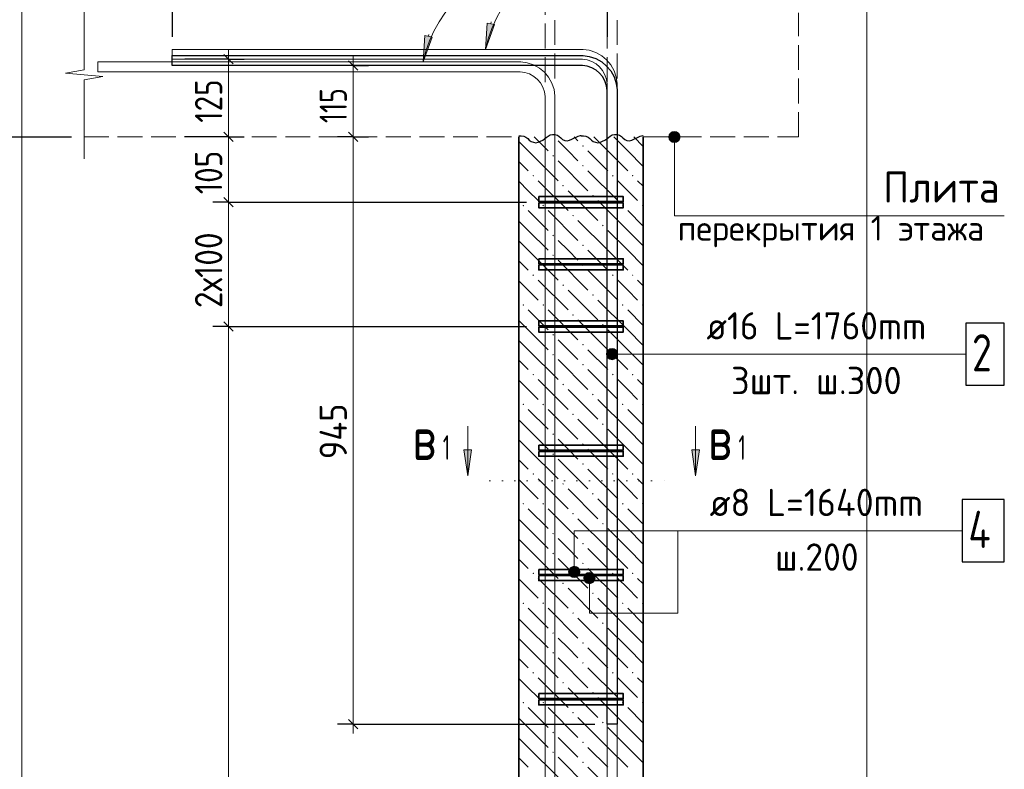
# Model space of a CAD drawing. Header units: millimetres. Extents: x 0 to 42000, y 0 to 29700.
# Tile 8 of 18: x 4717 to 12640, y 18862 to 24895. Entities that reach past the tile are written whole.
import ezdxf

# ---------------------------------------------------------------- set-up
doc = ezdxf.new("R2010")
doc.units = ezdxf.units.MM
doc.linetypes.add('______2', pattern=[270, 200, -70])
doc.linetypes.add('______9', pattern=[100, 0, -100])
for name, color, linetype, lineweight in [('S1 ДОП Продольная арматура', 52, 'Continuous', 25), ('S1 Продольная арматура', 52, 'Continuous', 25), ('Standard', 7, 'Continuous', 25), ('ЖБ Перекрытие верхний уровень', 7, 'Continuous', 18), ('Позиционная метка диаметр_ шаг', 7, 'Continuous', 13), ('Позиционная метка линия выноска', 7, 'Continuous', 13), ('Примечания', 7, 'Continuous', 13), ('Размерная линия_ общее', 7, 'Continuous', 13), ('Узлы символ', 7, 'Continuous', 25), ('Хомут', 52, 'Continuous', 25)]:
    doc.layers.add(name, color=color, linetype=linetype, lineweight=lineweight)
doc.layers.add('ЖБ Пилон', color=7, linetype='______2', lineweight=13, true_color=0xa0a0a0)
doc.styles.add('ISOCPEUR', font='txt')

msp = doc.modelspace()

# ---------------------------------------------------------------- hatches: boundary and pattern name
at = {"layer": 'ЖБ Пилон', "linetype": 'Continuous', "lineweight": 18, "transparency": 33554687}
for points in [[(9243.2, 23879.2), (9249.7, 23885.7), (9256.2, 23879.2), (9249.7, 23872.7)], [(9003.2, 23799.2), (9009.7, 23805.7), (9016.2, 23799.2), (9009.7, 23792.7)], [(9243.2, 23719.2), (9249.7, 23725.7), (9256.2, 23719.2), (9249.7, 23712.8)], [(8843.2, 23639.2), (8849.7, 23645.7), (8856.2, 23639.2), (8849.7, 23632.7)], [(9483.2, 23639.2), (9489.7, 23645.7), (9496.2, 23639.2), (9489.7, 23632.7)], [(9643.2, 23639.2), (9649.7, 23645.7), (9656.2, 23639.2), (9649.7, 23632.7)], [(9083.2, 23559.2), (9089.7, 23565.7), (9096.2, 23559.2), (9089.7, 23552.7)], [(9323.2, 23479.2), (9329.7, 23485.7), (9336.2, 23479.2), (9329.7, 23472.7)], [(8763.2, 23399.2), (8769.7, 23405.7), (8776.2, 23399.2), (8769.7, 23392.7)], [(8923.2, 23399.2), (8929.7, 23405.7), (8936.2, 23399.2), (8929.7, 23392.7)], [(9563.2, 23399.2), (9569.7, 23405.7), (9576.2, 23399.2), (9569.7, 23392.7)], [(9723.2, 23399.2), (9729.7, 23405.7), (9734.5, 23400.9), (9734.5, 23397.6), (9729.7, 23392.7)], [(9163.2, 23319.2), (9169.7, 23325.7), (9176.2, 23319.2), (9169.7, 23312.8)], [(9403.2, 23239.2), (9409.7, 23245.7), (9416.2, 23239.2), (9409.7, 23232.7)], [(9003.2, 23159.2), (9009.7, 23165.7), (9016.2, 23159.2), (9009.7, 23152.7)], [(9243.2, 23079.2), (9249.7, 23085.7), (9256.2, 23079.2), (9249.7, 23072.7)], [(9003.2, 22999.2), (9009.7, 23005.7), (9016.2, 22999.2), (9009.7, 22992.7)], [(9243.2, 22919.2), (9249.7, 22925.7), (9256.2, 22919.2), (9249.7, 22912.8)], [(8843.2, 22839.2), (8849.7, 22845.7), (8856.2, 22839.2), (8849.7, 22832.7)], [(9483.2, 22839.2), (9489.7, 22845.7), (9496.2, 22839.2), (9489.7, 22832.7)], [(9643.2, 22839.2), (9649.7, 22845.7), (9656.2, 22839.2), (9649.7, 22832.7)], [(9083.2, 22759.2), (9089.7, 22765.7), (9096.2, 22759.2), (9089.7, 22752.7)], [(9323.2, 22679.2), (9329.7, 22685.7), (9336.2, 22679.2), (9329.7, 22672.7)], [(8763.2, 22599.2), (8769.7, 22605.7), (8776.2, 22599.2), (8769.7, 22592.7)], [(8923.2, 22599.2), (8929.7, 22605.7), (8936.2, 22599.2), (8929.7, 22592.7)], [(9563.2, 22599.2), (9569.7, 22605.7), (9576.2, 22599.2), (9569.7, 22592.7)], [(9723.2, 22599.2), (9729.7, 22605.7), (9734.5, 22600.9), (9734.5, 22597.6), (9729.7, 22592.7)], [(9163.2, 22519.2), (9169.7, 22525.7), (9176.2, 22519.2), (9169.7, 22512.8)], [(9403.2, 22439.2), (9409.7, 22445.7), (9416.2, 22439.2), (9409.7, 22432.7)], [(9003.2, 22359.2), (9009.7, 22365.7), (9016.2, 22359.2), (9009.7, 22352.7)], [(9243.2, 22279.2), (9249.7, 22285.7), (9256.2, 22279.2), (9249.7, 22272.7)], [(9003.2, 22199.2), (9009.7, 22205.7), (9016.2, 22199.2), (9009.7, 22192.7)], [(9243.2, 22119.2), (9249.7, 22125.7), (9256.2, 22119.2), (9249.7, 22112.7)], [(8843.2, 22039.2), (8849.7, 22045.7), (8856.2, 22039.2), (8849.7, 22032.7)], [(9483.2, 22039.2), (9489.7, 22045.7), (9496.2, 22039.2), (9489.7, 22032.7)], [(9643.2, 22039.2), (9649.7, 22045.7), (9656.2, 22039.2), (9649.7, 22032.7)], [(9083.2, 21959.2), (9089.7, 21965.7), (9096.2, 21959.2), (9089.7, 21952.7)], [(9323.2, 21879.2), (9329.7, 21885.7), (9336.2, 21879.2), (9329.7, 21872.7)], [(8763.2, 21799.2), (8769.7, 21805.7), (8776.2, 21799.2), (8769.7, 21792.7)], [(8923.2, 21799.2), (8929.7, 21805.7), (8936.2, 21799.2), (8929.7, 21792.7)], [(9563.2, 21799.2), (9569.7, 21805.7), (9576.2, 21799.2), (9569.7, 21792.7)], [(9723.2, 21799.2), (9729.7, 21805.7), (9734.5, 21800.9), (9734.5, 21797.6), (9729.7, 21792.7)], [(9163.2, 21719.2), (9169.7, 21725.7), (9176.2, 21719.2), (9169.7, 21712.7)], [(9403.2, 21639.2), (9409.7, 21645.7), (9416.2, 21639.2), (9409.7, 21632.7)], [(9003.2, 21559.2), (9009.7, 21565.7), (9016.2, 21559.2), (9009.7, 21552.7)], [(9243.2, 21479.2), (9249.7, 21485.7), (9256.2, 21479.2), (9249.7, 21472.7)], [(9003.2, 21399.2), (9009.7, 21405.7), (9016.2, 21399.2), (9009.7, 21392.7)], [(9243.2, 21319.2), (9249.7, 21325.7), (9256.2, 21319.2), (9249.7, 21312.7)], [(8843.2, 21239.2), (8849.7, 21245.7), (8856.2, 21239.2), (8849.7, 21232.7)], [(9483.2, 21239.2), (9489.7, 21245.7), (9496.2, 21239.2), (9489.7, 21232.7)], [(9643.2, 21239.2), (9649.7, 21245.7), (9656.2, 21239.2), (9649.7, 21232.7)], [(9083.2, 21159.2), (9089.7, 21165.7), (9096.2, 21159.2), (9089.7, 21152.7)], [(9323.2, 21079.2), (9329.7, 21085.7), (9336.2, 21079.2), (9329.7, 21072.7)], [(8763.2, 20999.2), (8769.7, 21005.7), (8776.2, 20999.2), (8769.7, 20992.7)], [(8923.2, 20999.2), (8929.7, 21005.7), (8936.2, 20999.2), (8929.7, 20992.7)], [(9563.2, 20999.2), (9569.7, 21005.7), (9576.2, 20999.2), (9569.7, 20992.7)], [(9723.2, 20999.2), (9729.7, 21005.7), (9734.5, 21000.9), (9734.5, 20997.6), (9729.7, 20992.7)], [(9163.2, 20919.2), (9169.7, 20925.7), (9176.2, 20919.2), (9169.7, 20912.7)], [(9403.2, 20839.2), (9409.7, 20845.7), (9416.2, 20839.2), (9409.7, 20832.7)], [(9003.2, 20759.2), (9009.7, 20765.7), (9016.2, 20759.2), (9009.7, 20752.7)], [(9243.2, 20679.2), (9249.7, 20685.7), (9256.2, 20679.2), (9249.7, 20672.7)], [(9003.2, 20599.2), (9009.7, 20605.7), (9016.2, 20599.2), (9009.7, 20592.7)], [(9243.2, 20519.2), (9249.7, 20525.7), (9256.2, 20519.2), (9249.7, 20512.7)], [(8843.2, 20439.2), (8849.7, 20445.7), (8856.2, 20439.2), (8849.7, 20432.7)], [(9483.2, 20439.2), (9489.7, 20445.7), (9496.2, 20439.2), (9489.7, 20432.7)], [(9643.2, 20439.2), (9649.7, 20445.7), (9656.2, 20439.2), (9649.7, 20432.7)], [(9083.2, 20359.2), (9089.7, 20365.7), (9096.2, 20359.2), (9089.7, 20352.7)], [(9323.2, 20279.2), (9329.7, 20285.7), (9336.2, 20279.2), (9329.7, 20272.7)], [(8763.2, 20199.2), (8769.7, 20205.7), (8776.2, 20199.2), (8769.7, 20192.7)], [(8923.2, 20199.2), (8929.7, 20205.7), (8936.2, 20199.2), (8929.7, 20192.7)], [(9563.2, 20199.2), (9569.7, 20205.7), (9576.2, 20199.2), (9569.7, 20192.7)], [(9723.2, 20199.2), (9729.7, 20205.7), (9734.5, 20200.9), (9734.5, 20197.6), (9729.7, 20192.7)], [(9163.2, 20119.2), (9169.7, 20125.7), (9176.2, 20119.2), (9169.7, 20112.7)], [(9403.2, 20039.2), (9409.7, 20045.7), (9416.2, 20039.2), (9409.7, 20032.7)], [(9003.2, 19959.2), (9009.7, 19965.7), (9016.2, 19959.2), (9009.7, 19952.7)], [(9243.2, 19879.2), (9249.7, 19885.7), (9256.2, 19879.2), (9249.7, 19872.7)], [(9003.2, 19799.2), (9009.7, 19805.7), (9016.2, 19799.2), (9009.7, 19792.7)], [(9243.2, 19719.2), (9249.7, 19725.7), (9256.2, 19719.2), (9249.7, 19712.7)], [(8843.2, 19639.2), (8849.7, 19645.7), (8856.2, 19639.2), (8849.7, 19632.7)], [(9483.2, 19639.2), (9489.7, 19645.7), (9496.2, 19639.2), (9489.7, 19632.7)], [(9643.2, 19639.2), (9649.7, 19645.7), (9656.2, 19639.2), (9649.7, 19632.7)], [(9083.2, 19559.2), (9089.7, 19565.7), (9096.2, 19559.2), (9089.7, 19552.7)], [(9323.2, 19479.2), (9329.7, 19485.7), (9336.2, 19479.2), (9329.7, 19472.7)], [(8763.2, 19399.2), (8769.7, 19405.7), (8776.2, 19399.2), (8769.7, 19392.7)], [(8923.2, 19399.2), (8929.7, 19405.7), (8936.2, 19399.2), (8929.7, 19392.7)], [(9563.2, 19399.2), (9569.7, 19405.7), (9576.2, 19399.2), (9569.7, 19392.7)], [(9723.2, 19399.2), (9729.7, 19405.7), (9734.5, 19400.9), (9734.5, 19397.6), (9729.7, 19392.7)], [(9163.2, 19319.2), (9169.7, 19325.7), (9176.2, 19319.2), (9169.7, 19312.7)], [(9403.2, 19239.2), (9409.7, 19245.7), (9416.2, 19239.2), (9409.7, 19232.7)], [(9003.2, 19159.2), (9009.7, 19165.7), (9016.2, 19159.2), (9009.7, 19152.7)], [(9243.2, 19079.2), (9249.7, 19085.7), (9256.2, 19079.2), (9249.7, 19072.7)], [(9003.2, 18999.2), (9009.7, 19005.7), (9016.2, 18999.2), (9009.7, 18992.7)], [(9243.2, 18919.2), (9249.7, 18925.7), (9256.2, 18919.2), (9249.7, 18912.7)]]:
    msp.add_hatch(color=7, dxfattribs=at).paths.add_polyline_path(points, flags=16)
at = {"layer": 'Позиционная метка линия выноска', "linetype": 'Continuous', "lineweight": 13, "transparency": 33554687}
for points in [[(10024.2, 23973.8), (9946.9, 23973.8), (9940.6, 23951.3)], [(10024.2, 23973.8), (9940.6, 23951.3), (10030.6, 23951.3)], [(10030.6, 23951.3), (9940.6, 23951.3), (9946.9, 23928.8)], [(10008.1, 23990), (9963.1, 23990), (9946.9, 23973.8)], [(10008.1, 23990), (9946.9, 23973.8), (10024.2, 23973.8)], [(10030.6, 23951.3), (9946.9, 23928.8), (10024.2, 23928.8)], [(9963.1, 23990), (10008.1, 23990), (9985.6, 23996.3)], [(10024.2, 23928.8), (9946.9, 23928.8), (9963.1, 23912.6)], [(10024.2, 23928.8), (9963.1, 23912.6), (10008.1, 23912.6)], [(10008.1, 23912.6), (9963.1, 23912.6), (9985.6, 23906.3)], [(9445.8, 22181.6), (9445.8, 22226.6), (9439.5, 22204.1)], [(9462, 22165.4), (9462, 22242.8), (9445.8, 22226.6)], [(9462, 22165.4), (9445.8, 22226.6), (9445.8, 22181.6)], [(9484.5, 22159.1), (9484.5, 22249.1), (9462, 22242.8)], [(9484.5, 22159.1), (9462, 22242.8), (9462, 22165.4)], [(9507, 22165.4), (9507, 22242.8), (9484.5, 22249.1)], [(9507, 22165.4), (9484.5, 22249.1), (9484.5, 22159.1)], [(9523.2, 22181.6), (9523.2, 22226.6), (9507, 22242.8)], [(9523.2, 22181.6), (9507, 22242.8), (9507, 22165.4)], [(9523.2, 22226.6), (9523.2, 22181.6), (9529.5, 22204.1)], [(9218.2, 20473.8), (9140.8, 20473.8), (9134.5, 20451.3)], [(9218.2, 20473.8), (9134.5, 20451.3), (9224.5, 20451.3)], [(9224.5, 20451.3), (9134.5, 20451.3), (9140.8, 20428.8)], [(9202, 20490), (9157, 20490), (9140.8, 20473.8)], [(9202, 20490), (9140.8, 20473.8), (9218.2, 20473.8)], [(9224.5, 20451.3), (9140.8, 20428.8), (9218.2, 20428.8)], [(9157, 20490), (9202, 20490), (9179.5, 20496.3)], [(9279.2, 20440), (9324.2, 20440), (9301.7, 20446.3)], [(9218.2, 20428.8), (9140.8, 20428.8), (9157, 20412.6)], [(9218.2, 20428.8), (9157, 20412.6), (9202, 20412.6)], [(9202, 20412.6), (9157, 20412.6), (9179.5, 20406.3)], [(9256.7, 20401.3), (9346.7, 20401.3), (9340.4, 20423.8)], [(9256.7, 20401.3), (9340.4, 20423.8), (9263, 20423.8)], [(9263, 20378.8), (9346.7, 20401.3), (9256.7, 20401.3)], [(9263, 20423.8), (9340.4, 20423.8), (9324.2, 20440)], [(9263, 20423.8), (9324.2, 20440), (9279.2, 20440)], [(9263, 20378.8), (9340.4, 20378.8), (9346.7, 20401.3)], [(9279.2, 20362.6), (9340.4, 20378.8), (9263, 20378.8)], [(9279.2, 20362.6), (9324.2, 20362.6), (9340.4, 20378.8)], [(9324.2, 20362.6), (9279.2, 20362.6), (9301.7, 20356.3)]]:
    msp.add_hatch(color=7, dxfattribs=at).paths.add_polyline_path(points)
at = {"layer": 'Примечания', "linetype": 'Continuous', "lineweight": 13, "transparency": 33554687}
for points in [[(8477.8, 24868), (8465, 24656.3), (8536.6, 24855.9)], [(7977.8, 24768), (7965, 24556.3), (8036.6, 24755.9)]]:
    msp.add_hatch(color=7, dxfattribs=at).paths.add_polyline_path(points)
at = {"layer": 'Узлы символ', "linetype": 'Continuous', "lineweight": 13, "transparency": 33554687}
for points in [[(8352.3, 21434), (8322.3, 21224), (8292.3, 21434)], [(10186.6, 21434), (10156.6, 21224), (10126.6, 21434)]]:
    msp.add_hatch(color=7, dxfattribs=at).paths.add_polyline_path(points, flags=16)

# ---------------------------------------------------------------- linework, layer by layer
at = {"layer": 'S1 ДОП Продольная арматура', "color": 28, "linetype": 'Continuous', "lineweight": 25, "true_color": 0x50140a, "transparency": 33554687}
msp.add_lwpolyline([(9444.5, 19226.3), (9444.5, 24326.3), (9439.3, 24363.9), (9426.8, 24401.9), (9407.2, 24436.8), (9383.5, 24465.2), (9355.1, 24488.9), (9320.2, 24508.5), (9282.2, 24521), (9244.6, 24526.3), (5944.5, 24526.3), (5944.5, 24606.3), (9250.1, 24606.3), (9300.3, 24599.3), (9352.6, 24582), (9400.7, 24555.1), (9440.3, 24522), (9473.4, 24482.4), (9500.3, 24434.3), (9517.6, 24382.1), (9524.5, 24331.8), (9524.5, 19226.3), (9444.5, 19226.3)], dxfattribs=at)
msp.add_lwpolyline([(9444.5, 19226.3), (9444.5, 24326.3), (9439.3, 24363.9), (9426.8, 24401.9), (9407.2, 24436.8), (9383.5, 24465.2), (9355.1, 24488.9), (9320.2, 24508.5), (9282.2, 24521), (9244.6, 24526.3), (5944.5, 24526.3), (5944.5, 24606.3), (9250.1, 24606.3), (9300.3, 24599.3), (9352.6, 24582), (9400.7, 24555.1), (9440.3, 24522), (9473.4, 24482.4), (9500.3, 24434.3), (9517.6, 24382.1), (9524.5, 24331.8), (9524.5, 19226.3), (9444.5, 19226.3)], dxfattribs=at)
msp.add_lwpolyline([(9444.5, 19226.3), (9444.5, 24326.3), (9439.3, 24363.9), (9426.8, 24401.9), (9407.2, 24436.8), (9383.5, 24465.2), (9355.1, 24488.9), (9320.2, 24508.5), (9282.2, 24521), (9244.6, 24526.3), (5944.5, 24526.3), (5944.5, 24606.3), (9250.1, 24606.3), (9300.3, 24599.3), (9352.6, 24582), (9400.7, 24555.1), (9440.3, 24522), (9473.4, 24482.4), (9500.3, 24434.3), (9517.6, 24382.1), (9524.5, 24331.8), (9524.5, 19226.3), (9444.5, 19226.3)], dxfattribs=at)
msp.add_lwpolyline([(9444.5, 19226.3), (9444.5, 24326.3), (9439.3, 24363.9), (9426.8, 24401.9), (9407.2, 24436.8), (9383.5, 24465.2), (9355.1, 24488.9), (9320.2, 24508.5), (9282.2, 24521), (9244.6, 24526.3), (5944.5, 24526.3), (5944.5, 24606.3), (9250.1, 24606.3), (9300.3, 24599.3), (9352.6, 24582), (9400.7, 24555.1), (9440.3, 24522), (9473.4, 24482.4), (9500.3, 24434.3), (9517.6, 24382.1), (9524.5, 24331.8), (9524.5, 19226.3), (9444.5, 19226.3)], dxfattribs=at)
msp.add_lwpolyline([(9444.5, 19226.3), (9444.5, 24326.3), (9439.3, 24363.9), (9426.8, 24401.9), (9407.2, 24436.8), (9383.5, 24465.2), (9355.1, 24488.9), (9320.2, 24508.5), (9282.2, 24521), (9244.6, 24526.3), (5944.5, 24526.3), (5944.5, 24606.3), (9250.1, 24606.3), (9300.3, 24599.3), (9352.6, 24582), (9400.7, 24555.1), (9440.3, 24522), (9473.4, 24482.4), (9500.3, 24434.3), (9517.6, 24382.1), (9524.5, 24331.8), (9524.5, 19226.3), (9444.5, 19226.3)], dxfattribs=at)
msp.add_lwpolyline([(9444.5, 19226.3), (9444.5, 24326.3), (9439.3, 24363.9), (9426.8, 24401.9), (9407.2, 24436.8), (9383.5, 24465.2), (9355.1, 24488.9), (9320.2, 24508.5), (9282.2, 24521), (9244.6, 24526.3), (5944.5, 24526.3), (5944.5, 24606.3), (9250.1, 24606.3), (9300.3, 24599.3), (9352.6, 24582), (9400.7, 24555.1), (9440.3, 24522), (9473.4, 24482.4), (9500.3, 24434.3), (9517.6, 24382.1), (9524.5, 24331.8), (9524.5, 19226.3), (9444.5, 19226.3)], dxfattribs=at)
at = {"layer": 'S1 ДОП Продольная арматура', "color": 7, "linetype": 'Continuous', "lineweight": 25, "transparency": 33554687}
msp.add_lwpolyline([(12330.4, 21954.1), (12640.4, 21954.1), (12640.4, 22454.1), (12330.4, 22454.1), (12330.4, 21954.1)], dxfattribs=at)
at = {"layer": 'S1 Продольная арматура', "color": 7, "linetype": 'Continuous', "lineweight": 18, "transparency": 33554687}
for points in [[(9444.5, 6051.3), (9444.5, 24376.3), (9439.3, 24413.9), (9426.8, 24452), (9407.2, 24486.8), (9383.5, 24515.2), (9355.1, 24538.9), (9320.2, 24558.5), (9282.2, 24571), (9244.6, 24576.3), (5944.5, 24576.3), (5944.5, 24656.3), (9250.1, 24656.3), (9300.3, 24649.3), (9352.6, 24632), (9400.7, 24605.1), (9440.3, 24572), (9473.4, 24532.4), (9500.3, 24484.3), (9517.6, 24432.1), (9524.5, 24381.8), (9524.5, 6051.3), (9444.5, 6051.3)], [(9444.5, 6051.3), (9444.5, 24376.3), (9439.3, 24413.9), (9426.8, 24452), (9407.2, 24486.8), (9383.5, 24515.2), (9355.1, 24538.9), (9320.2, 24558.5), (9282.2, 24571), (9244.6, 24576.3), (5944.5, 24576.3), (5944.5, 24656.3), (9250.1, 24656.3), (9300.3, 24649.3), (9352.6, 24632), (9400.7, 24605.1), (9440.3, 24572), (9473.4, 24532.4), (9500.3, 24484.3), (9517.6, 24432.1), (9524.5, 24381.8), (9524.5, 6051.3), (9444.5, 6051.3)], [(9444.5, 6051.3), (9444.5, 24376.3), (9439.3, 24413.9), (9426.8, 24452), (9407.2, 24486.8), (9383.5, 24515.2), (9355.1, 24538.9), (9320.2, 24558.5), (9282.2, 24571), (9244.6, 24576.3), (5944.5, 24576.3), (5944.5, 24656.3), (9250.1, 24656.3), (9300.3, 24649.3), (9352.6, 24632), (9400.7, 24605.1), (9440.3, 24572), (9473.4, 24532.4), (9500.3, 24484.3), (9517.6, 24432.1), (9524.5, 24381.8), (9524.5, 6051.3), (9444.5, 6051.3)], [(9444.5, 6051.3), (9444.5, 24376.3), (9439.3, 24413.9), (9426.8, 24452), (9407.2, 24486.8), (9383.5, 24515.2), (9355.1, 24538.9), (9320.2, 24558.5), (9282.2, 24571), (9244.6, 24576.3), (5944.5, 24576.3), (5944.5, 24656.3), (9250.1, 24656.3), (9300.3, 24649.3), (9352.6, 24632), (9400.7, 24605.1), (9440.3, 24572), (9473.4, 24532.4), (9500.3, 24484.3), (9517.6, 24432.1), (9524.5, 24381.8), (9524.5, 6051.3), (9444.5, 6051.3)], [(9444.5, 6051.3), (9444.5, 24376.3), (9439.3, 24413.9), (9426.8, 24452), (9407.2, 24486.8), (9383.5, 24515.2), (9355.1, 24538.9), (9320.2, 24558.5), (9282.2, 24571), (9244.6, 24576.3), (5944.5, 24576.3), (5944.5, 24656.3), (9250.1, 24656.3), (9300.3, 24649.3), (9352.6, 24632), (9400.7, 24605.1), (9440.3, 24572), (9473.4, 24532.4), (9500.3, 24484.3), (9517.6, 24432.1), (9524.5, 24381.8), (9524.5, 6051.3), (9444.5, 6051.3)], [(9444.5, 6051.3), (9444.5, 24376.3), (9439.3, 24413.9), (9426.8, 24452), (9407.2, 24486.8), (9383.5, 24515.2), (9355.1, 24538.9), (9320.2, 24558.5), (9282.2, 24571), (9244.6, 24576.3), (5944.5, 24576.3), (5944.5, 24656.3), (9250.1, 24656.3), (9300.3, 24649.3), (9352.6, 24632), (9400.7, 24605.1), (9440.3, 24572), (9473.4, 24532.4), (9500.3, 24484.3), (9517.6, 24432.1), (9524.5, 24381.8), (9524.5, 6051.3), (9444.5, 6051.3)], [(9444.5, 6051.3), (9444.5, 24376.3), (9439.3, 24413.9), (9426.8, 24452), (9407.2, 24486.8), (9383.5, 24515.2), (9355.1, 24538.9), (9320.2, 24558.5), (9282.2, 24571), (9244.6, 24576.3), (5944.5, 24576.3), (5944.5, 24656.3), (9250.1, 24656.3), (9300.3, 24649.3), (9352.6, 24632), (9400.7, 24605.1), (9440.3, 24572), (9473.4, 24532.4), (9500.3, 24484.3), (9517.6, 24432.1), (9524.5, 24381.8), (9524.5, 6051.3), (9444.5, 6051.3)], [(9444.5, 6051.3), (9444.5, 24376.3), (9439.3, 24413.9), (9426.8, 24452), (9407.2, 24486.8), (9383.5, 24515.2), (9355.1, 24538.9), (9320.2, 24558.5), (9282.2, 24571), (9244.6, 24576.3), (5944.5, 24576.3), (5944.5, 24656.3), (9250.1, 24656.3), (9300.3, 24649.3), (9352.6, 24632), (9400.7, 24605.1), (9440.3, 24572), (9473.4, 24532.4), (9500.3, 24484.3), (9517.6, 24432.1), (9524.5, 24381.8), (9524.5, 6051.3), (9444.5, 6051.3)], [(8944.5, 6051.3), (8944.5, 24276.3), (8939.3, 24313.9), (8926.8, 24352), (8907.2, 24386.8), (8883.5, 24415.2), (8855.1, 24438.9), (8820.2, 24458.5), (8782.2, 24471), (8744.6, 24476.3), (5344.5, 24476.3), (5344.5, 24556.3), (8750.1, 24556.3), (8800.3, 24549.3), (8852.6, 24532), (8900.7, 24505.1), (8940.3, 24472), (8973.4, 24432.4), (9000.3, 24384.3), (9017.6, 24332.1), (9024.5, 24281.8), (9024.5, 6051.3), (8944.5, 6051.3)], [(8944.5, 6051.3), (8944.5, 24276.3), (8939.3, 24313.9), (8926.8, 24352), (8907.2, 24386.8), (8883.5, 24415.2), (8855.1, 24438.9), (8820.2, 24458.5), (8782.2, 24471), (8744.6, 24476.3), (5344.5, 24476.3), (5344.5, 24556.3), (8750.1, 24556.3), (8800.3, 24549.3), (8852.6, 24532), (8900.7, 24505.1), (8940.3, 24472), (8973.4, 24432.4), (9000.3, 24384.3), (9017.6, 24332.1), (9024.5, 24281.8), (9024.5, 6051.3), (8944.5, 6051.3)], [(8944.5, 6051.3), (8944.5, 24276.3), (8939.3, 24313.9), (8926.8, 24352), (8907.2, 24386.8), (8883.5, 24415.2), (8855.1, 24438.9), (8820.2, 24458.5), (8782.2, 24471), (8744.6, 24476.3), (5344.5, 24476.3), (5344.5, 24556.3), (8750.1, 24556.3), (8800.3, 24549.3), (8852.6, 24532), (8900.7, 24505.1), (8940.3, 24472), (8973.4, 24432.4), (9000.3, 24384.3), (9017.6, 24332.1), (9024.5, 24281.8), (9024.5, 6051.3), (8944.5, 6051.3)], [(8944.5, 6051.3), (8944.5, 24276.3), (8939.3, 24313.9), (8926.8, 24352), (8907.2, 24386.8), (8883.5, 24415.2), (8855.1, 24438.9), (8820.2, 24458.5), (8782.2, 24471), (8744.6, 24476.3), (5344.5, 24476.3), (5344.5, 24556.3), (8750.1, 24556.3), (8800.3, 24549.3), (8852.6, 24532), (8900.7, 24505.1), (8940.3, 24472), (8973.4, 24432.4), (9000.3, 24384.3), (9017.6, 24332.1), (9024.5, 24281.8), (9024.5, 6051.3), (8944.5, 6051.3)], [(8944.5, 6051.3), (8944.5, 24276.3), (8939.3, 24313.9), (8926.8, 24352), (8907.2, 24386.8), (8883.5, 24415.2), (8855.1, 24438.9), (8820.2, 24458.5), (8782.2, 24471), (8744.6, 24476.3), (5344.5, 24476.3), (5344.5, 24556.3), (8750.1, 24556.3), (8800.3, 24549.3), (8852.6, 24532), (8900.7, 24505.1), (8940.3, 24472), (8973.4, 24432.4), (9000.3, 24384.3), (9017.6, 24332.1), (9024.5, 24281.8), (9024.5, 6051.3), (8944.5, 6051.3)], [(8944.5, 6051.3), (8944.5, 24276.3), (8939.3, 24313.9), (8926.8, 24352), (8907.2, 24386.8), (8883.5, 24415.2), (8855.1, 24438.9), (8820.2, 24458.5), (8782.2, 24471), (8744.6, 24476.3), (5344.5, 24476.3), (5344.5, 24556.3), (8750.1, 24556.3), (8800.3, 24549.3), (8852.6, 24532), (8900.7, 24505.1), (8940.3, 24472), (8973.4, 24432.4), (9000.3, 24384.3), (9017.6, 24332.1), (9024.5, 24281.8), (9024.5, 6051.3), (8944.5, 6051.3)], [(8944.5, 6051.3), (8944.5, 24276.3), (8939.3, 24313.9), (8926.8, 24352), (8907.2, 24386.8), (8883.5, 24415.2), (8855.1, 24438.9), (8820.2, 24458.5), (8782.2, 24471), (8744.6, 24476.3), (5344.5, 24476.3), (5344.5, 24556.3), (8750.1, 24556.3), (8800.3, 24549.3), (8852.6, 24532), (8900.7, 24505.1), (8940.3, 24472), (8973.4, 24432.4), (9000.3, 24384.3), (9017.6, 24332.1), (9024.5, 24281.8), (9024.5, 6051.3), (8944.5, 6051.3)], [(8944.5, 6051.3), (8944.5, 24276.3), (8939.3, 24313.9), (8926.8, 24352), (8907.2, 24386.8), (8883.5, 24415.2), (8855.1, 24438.9), (8820.2, 24458.5), (8782.2, 24471), (8744.6, 24476.3), (5344.5, 24476.3), (5344.5, 24556.3), (8750.1, 24556.3), (8800.3, 24549.3), (8852.6, 24532), (8900.7, 24505.1), (8940.3, 24472), (8973.4, 24432.4), (9000.3, 24384.3), (9017.6, 24332.1), (9024.5, 24281.8), (9024.5, 6051.3), (8944.5, 6051.3)]]:
    msp.add_lwpolyline(points, dxfattribs=at)
at = {"layer": 'Standard', "color": 254, "linetype": 'Continuous', "lineweight": 18, "true_color": 0xc4c4ff, "transparency": 33554687}
msp.add_lwpolyline([(4734.5, 3051.3), (11534.5, 3051.3), (11534.5, 25701.3), (4734.5, 25701.3), (4734.5, 3051.3)], dxfattribs=at)
at = {"layer": 'ЖБ Перекрытие верхний уровень', "color": 7, "linetype": '______2', "lineweight": 18, "transparency": 33554687}
for p, q in [((10984.5, 23951.3), (10984.5, 24951.3)), ((5234.5, 23951.3), (8734.5, 23951.3)), ((9734.5, 23951.3), (10984.5, 23951.3))]:
    msp.add_line(p, q, dxfattribs=at)
at = {"layer": 'ЖБ Пилон', "color": 7, "linetype": 'Continuous', "lineweight": 35, "transparency": 33554687}
for p, q in [((8734.5, 23951.3), (8734.5, 6051.3)), ((9734.5, 6051.3), (9734.5, 23951.3))]:
    msp.add_line(p, q, dxfattribs=at)
at = {"layer": 'ЖБ Пилон', "color": 9, "linetype": 'Continuous', "lineweight": 18, "true_color": 0xc7c7c7, "transparency": 33554687}
for p, q in [((8857.7, 23951.3), (8969.7, 23839.2)), ((9177.7, 23951.3), (9209.7, 23919.2)), ((9449.7, 23839.2), (9337.7, 23951.3)), ((9497.7, 23951.3), (9609.7, 23839.2)), ((9657.7, 23951.3), (9734.5, 23874.4)), ((8734.5, 23914.4), (8809.7, 23839.2)), ((9129.7, 23839.2), (9049.7, 23919.2)), ((8809.7, 23839.2), (9049.7, 23599.2)), ((9209.7, 23759.2), (9129.7, 23839.2)), ((9289.7, 23839.2), (9449.7, 23679.2)), ((9449.7, 23839.2), (9609.7, 23679.2)), ((9609.7, 23839.2), (9734.5, 23714.4)), ((8734.5, 23754.4), (8809.7, 23679.2)), ((9049.7, 23759.2), (9289.7, 23519.2)), ((9289.7, 23679.2), (9529.7, 23439.2)), ((8809.7, 23519.2), (8734.5, 23594.4)), ((8889.7, 23599.2), (9129.7, 23359.2)), ((9609.7, 23519.2), (9529.7, 23599.2)), ((9689.7, 23599.2), (9734.5, 23554.4)), ((8889.7, 23439.2), (8809.7, 23519.2)), ((9129.7, 23519.2), (9369.7, 23279.2)), ((9689.7, 23439.2), (9609.7, 23519.2)), ((9609.7, 23199.2), (9369.7, 23439.2)), ((8809.7, 23359.2), (8969.7, 23199.2)), ((8969.7, 23359.2), (9209.7, 23119.2)), ((9609.7, 23359.2), (9734.5, 23234.4)), ((8809.7, 23199.2), (8734.5, 23274.4)), ((9449.7, 23039.2), (9209.7, 23279.2)), ((8809.7, 23199.2), (8969.7, 23039.2)), ((9449.7, 23199.2), (9609.7, 23039.2)), ((9609.7, 23199.2), (9734.5, 23074.4)), ((8734.5, 23114.4), (8809.7, 23039.2)), ((9129.7, 23039.2), (9049.7, 23119.2)), ((8809.7, 23039.2), (9049.7, 22799.2)), ((9209.7, 22959.2), (9129.7, 23039.2)), ((9289.7, 23039.2), (9449.7, 22879.2)), ((9449.7, 23039.2), (9609.7, 22879.2)), ((9609.7, 23039.2), (9734.5, 22914.4)), ((8734.5, 22954.4), (8809.7, 22879.2)), ((9049.7, 22959.2), (9289.7, 22719.2)), ((9289.7, 22879.2), (9529.7, 22639.2)), ((8809.7, 22719.2), (8734.5, 22794.4)), ((8889.7, 22799.2), (9129.7, 22559.2)), ((9609.7, 22719.2), (9529.7, 22799.2)), ((9689.7, 22799.2), (9734.5, 22754.4)), ((8889.7, 22639.2), (8809.7, 22719.2)), ((9129.7, 22719.2), (9369.7, 22479.2)), ((9689.7, 22639.2), (9609.7, 22719.2)), ((9609.7, 22399.2), (9369.7, 22639.2)), ((8809.7, 22559.2), (8969.7, 22399.2)), ((8969.7, 22559.2), (9209.7, 22319.2)), ((9609.7, 22559.2), (9734.5, 22434.4)), ((8809.7, 22399.2), (8734.5, 22474.4)), ((9449.7, 22239.2), (9209.7, 22479.2)), ((8809.7, 22399.2), (8969.7, 22239.2)), ((9449.7, 22399.2), (9609.7, 22239.2)), ((9609.7, 22399.2), (9734.5, 22274.4)), ((8734.5, 22314.4), (8809.7, 22239.2)), ((9129.7, 22239.2), (9049.7, 22319.2)), ((8809.7, 22239.2), (9049.7, 21999.2)), ((9209.7, 22159.2), (9129.7, 22239.2)), ((9289.7, 22239.2), (9449.7, 22079.2)), ((9449.7, 22239.2), (9609.7, 22079.2)), ((9609.7, 22239.2), (9734.5, 22114.4)), ((8734.5, 22154.4), (8809.7, 22079.2)), ((9049.7, 22159.2), (9289.7, 21919.2)), ((9289.7, 22079.2), (9529.7, 21839.2)), ((8809.7, 21919.2), (8734.5, 21994.4)), ((8889.7, 21999.2), (9129.7, 21759.2)), ((9609.7, 21919.2), (9529.7, 21999.2)), ((9689.7, 21999.2), (9734.5, 21954.4)), ((8889.7, 21839.2), (8809.7, 21919.2)), ((9129.7, 21919.2), (9369.7, 21679.2)), ((9689.7, 21839.2), (9609.7, 21919.2)), ((9609.7, 21599.2), (9369.7, 21839.2)), ((8809.7, 21759.2), (8969.7, 21599.2)), ((8969.7, 21759.2), (9209.7, 21519.2)), ((9609.7, 21759.2), (9734.5, 21634.4)), ((8809.7, 21599.2), (8734.5, 21674.4)), ((9449.7, 21439.2), (9209.7, 21679.2)), ((8809.7, 21599.2), (8969.7, 21439.2)), ((9449.7, 21599.2), (9609.7, 21439.2)), ((9609.7, 21599.2), (9734.5, 21474.4)), ((8734.5, 21514.4), (8809.7, 21439.2)), ((9129.7, 21439.2), (9049.7, 21519.2)), ((8809.7, 21439.2), (9049.7, 21199.2)), ((9209.7, 21359.2), (9129.7, 21439.2)), ((9289.7, 21439.2), (9449.7, 21279.2)), ((9449.7, 21439.2), (9609.7, 21279.2)), ((9609.7, 21439.2), (9734.5, 21314.4)), ((8734.5, 21354.4), (8809.7, 21279.2)), ((9049.7, 21359.2), (9289.7, 21119.2)), ((9289.7, 21279.2), (9529.7, 21039.2)), ((8809.7, 21119.2), (8734.5, 21194.4)), ((8889.7, 21199.2), (9129.7, 20959.2)), ((9609.7, 21119.2), (9529.7, 21199.2)), ((9689.7, 21199.2), (9734.5, 21154.4)), ((8889.7, 21039.2), (8809.7, 21119.2)), ((9129.7, 21119.2), (9369.7, 20879.2)), ((9689.7, 21039.2), (9609.7, 21119.2)), ((9609.7, 20799.2), (9369.7, 21039.2)), ((8809.7, 20959.2), (8969.7, 20799.2)), ((8969.7, 20959.2), (9209.7, 20719.2)), ((9609.7, 20959.2), (9734.5, 20834.4)), ((8809.7, 20799.2), (8734.5, 20874.4)), ((9449.7, 20639.2), (9209.7, 20879.2)), ((8809.7, 20799.2), (8969.7, 20639.2)), ((9449.7, 20799.2), (9609.7, 20639.2)), ((9609.7, 20799.2), (9734.5, 20674.4)), ((8734.5, 20714.4), (8809.7, 20639.2)), ((9129.7, 20639.2), (9049.7, 20719.2)), ((8809.7, 20639.2), (9049.7, 20399.2)), ((9209.7, 20559.2), (9129.7, 20639.2)), ((9289.7, 20639.2), (9449.7, 20479.2)), ((9449.7, 20639.2), (9609.7, 20479.2)), ((9609.7, 20639.2), (9734.5, 20514.4)), ((8734.5, 20554.4), (8809.7, 20479.2)), ((9049.7, 20559.2), (9289.7, 20319.2)), ((9289.7, 20479.2), (9529.7, 20239.2)), ((8809.7, 20319.2), (8734.5, 20394.4)), ((8889.7, 20399.2), (9129.7, 20159.2)), ((9609.7, 20319.2), (9529.7, 20399.2)), ((9689.7, 20399.2), (9734.5, 20354.4)), ((8889.7, 20239.2), (8809.7, 20319.2)), ((9129.7, 20319.2), (9369.7, 20079.2)), ((9689.7, 20239.2), (9609.7, 20319.2)), ((9609.7, 19999.2), (9369.7, 20239.2)), ((8809.7, 20159.2), (8969.7, 19999.2)), ((8969.7, 20159.2), (9209.7, 19919.2)), ((9609.7, 20159.2), (9734.5, 20034.4)), ((8809.7, 19999.2), (8734.5, 20074.4)), ((9449.7, 19839.2), (9209.7, 20079.2)), ((8809.7, 19999.2), (8969.7, 19839.2)), ((9449.7, 19999.2), (9609.7, 19839.2)), ((9609.7, 19999.2), (9734.5, 19874.4)), ((8734.5, 19914.4), (8809.7, 19839.2)), ((9129.7, 19839.2), (9049.7, 19919.2)), ((8809.7, 19839.2), (9049.7, 19599.2)), ((9209.7, 19759.2), (9129.7, 19839.2)), ((9289.7, 19839.2), (9449.7, 19679.2)), ((9449.7, 19839.2), (9609.7, 19679.2)), ((9609.7, 19839.2), (9734.5, 19714.4)), ((8734.5, 19754.4), (8809.7, 19679.2)), ((9049.7, 19759.2), (9289.7, 19519.2)), ((9289.7, 19679.2), (9529.7, 19439.2)), ((8809.7, 19519.2), (8734.5, 19594.4)), ((8889.7, 19599.2), (9129.7, 19359.2)), ((9609.7, 19519.2), (9529.7, 19599.2)), ((9689.7, 19599.2), (9734.5, 19554.4)), ((8889.7, 19439.2), (8809.7, 19519.2)), ((9129.7, 19519.2), (9369.7, 19279.2)), ((9689.7, 19439.2), (9609.7, 19519.2)), ((9609.7, 19199.2), (9369.7, 19439.2)), ((8809.7, 19359.2), (8969.7, 19199.2)), ((8969.7, 19359.2), (9209.7, 19119.2)), ((9609.7, 19359.2), (9734.5, 19234.4)), ((8809.7, 19199.2), (8734.5, 19274.4)), ((9449.7, 19039.2), (9209.7, 19279.2)), ((8809.7, 19199.2), (8969.7, 19039.2)), ((9449.7, 19199.2), (9609.7, 19039.2)), ((9609.7, 19199.2), (9734.5, 19074.4)), ((8734.5, 19114.4), (8809.7, 19039.2)), ((9129.7, 19039.2), (9049.7, 19119.2)), ((8809.7, 19039.2), (9049.7, 18799.2)), ((9209.7, 18959.2), (9129.7, 19039.2)), ((9289.7, 19039.2), (9449.7, 18879.2)), ((9449.7, 19039.2), (9609.7, 18879.2)), ((9609.7, 19039.2), (9734.5, 18914.4)), ((8734.5, 18954.4), (8809.7, 18879.2)), ((9049.7, 18959.2), (9289.7, 18719.2)), ((9289.7, 18879.2), (9529.7, 18639.2))]:
    msp.add_line(p, q, dxfattribs=at)
at = {"layer": 'Позиционная метка линия выноска', "color": 7, "linetype": 'Continuous', "lineweight": 13, "transparency": 33554687}
for p, q in [((9940.6, 23951.3), (9940.6, 23951.3)), ((9985.6, 23996.3), (9985.6, 23996.3)), ((10030.6, 23951.3), (10030.6, 23951.3)), ((9985.6, 23906.3), (9985.6, 23906.3)), ((9439.5, 22204.1), (9439.5, 22204.1)), ((9484.5, 22249.1), (9484.5, 22249.1)), ((12330.4, 22204.1), (9484.5, 22204.1)), ((9529.5, 22204.1), (9529.5, 22204.1)), ((9484.5, 22159.1), (9484.5, 22159.1)), ((9134.5, 20451.3), (9134.5, 20451.3)), ((9179.5, 20496.3), (9179.5, 20496.3)), ((9224.5, 20451.3), (9224.5, 20451.3)), ((9301.7, 20446.3), (9301.7, 20446.3)), ((9179.5, 20406.3), (9179.5, 20406.3)), ((9256.7, 20401.3), (9256.7, 20401.3)), ((9346.7, 20401.3), (9346.7, 20401.3)), ((9301.7, 20356.3), (9301.7, 20356.3))]:
    msp.add_line(p, q, dxfattribs=at)
for points in [[(9985.6, 23951.3), (9985.6, 23318), (12640.4, 23318)], [(12300.4, 20783), (9179.5, 20783), (9179.5, 20451.3)], [(10012.5, 20783), (10012.5, 20119.5), (9301.7, 20119.5), (9301.7, 20401.3)]]:
    msp.add_lwpolyline(points, dxfattribs=at)
for centre in [(9985.6, 23951.3), (9484.5, 22204.1), (9179.5, 20451.3), (9301.7, 20401.3)]:
    msp.add_circle(centre, 45, dxfattribs=at)
at = {"layer": 'Примечания', "color": 7, "linetype": '______2', "lineweight": 13, "transparency": 33554687}
for p, q in [((8944.5, 24393.6), (8944.5, 26781.8)), ((9024.5, 26781.8), (9024.5, 24381.8)), ((9444.5, 24393.6), (9444.5, 26781.8)), ((9524.5, 26781.8), (9524.5, 24381.8))]:
    msp.add_line(p, q, dxfattribs=at)
at = {"layer": 'Примечания', "color": 7, "linetype": 'Continuous', "lineweight": 13, "transparency": 33554687}
for p, q in [((5234.5, 25126.3), (5234.5, 24491.8)), ((8477.8, 24868), (8465, 24656.3)), ((8465, 24656.3), (8536.6, 24855.9)), ((8536.6, 24855.9), (8477.8, 24868)), ((8507.2, 24862), (8510.2, 24876.7)), ((7977.8, 24768), (7965, 24556.3)), ((7965, 24556.3), (8036.6, 24755.9)), ((8036.6, 24755.9), (7977.8, 24768)), ((8007.2, 24762), (8010.2, 24776.7)), ((8465, 24656.3), (8465, 24656.3)), ((8465, 24656.3), (8465, 24656.3)), ((8465, 24656.3), (8465, 24656.3)), ((5234.5, 24491.8), (5084.5, 24464.8)), ((7965, 24556.3), (7965, 24556.3)), ((7965, 24556.3), (7965, 24556.3)), ((7965, 24556.3), (7965, 24556.3)), ((5084.5, 24464.8), (5384.5, 24437.8)), ((5384.5, 24437.8), (5234.5, 24410.8)), ((5234.5, 24410.8), (5234.5, 23776.3)), ((5234.5, 23776.3), (5234.5, 23776.3))]:
    msp.add_line(p, q, dxfattribs=at)
at = {"layer": 'Примечания', "color": 7, "linetype": 'Continuous', "lineweight": 25, "transparency": 33554687}
msp.add_line((9734.5, 23960), (9734.5, 23960), dxfattribs=at)
for points in [[(8734.5, 23960), (8753, 23960.3), (8773, 23957.4), (8791, 23950.8), (8805.5, 23939.9), (8818, 23926.9), (8832.5, 23916), (8851, 23909.4), (8870.5, 23905.5), (8890, 23909.9), (8908.1, 23916.9), (8925.5, 23925), (8940.5, 23935.7), (8954.5, 23947.2), (8968.5, 23958.6), (8985.5, 23967.6), (9004.5, 23972.4), (9024.5, 23971.7), (9044, 23966.4), (9058.5, 23955.7), (9071.5, 23943.2), (9085.5, 23931.8), (9102.5, 23923.3), (9122.5, 23921.4), (9142, 23926.2), (9159.5, 23933.7), (9176.5, 23942.3), (9194, 23950.5), (9211, 23958.6), (9230.5, 23962.4), (9234.5, 23962.8)], [(9234.5, 23960), (9253, 23960.3), (9273, 23957.4), (9291, 23950.8), (9305.5, 23939.9), (9318, 23926.9), (9332.5, 23916), (9351, 23909.4), (9370.5, 23905.5), (9390, 23909.9), (9408.1, 23916.9), (9425.5, 23925), (9440.5, 23935.7), (9454.5, 23947.2), (9468.5, 23958.6), (9485.5, 23967.6), (9504.5, 23972.4), (9524.5, 23971.7), (9544, 23966.4), (9558.5, 23955.7), (9571.5, 23943.2), (9585.5, 23931.8), (9602.5, 23923.3), (9622.5, 23921.4), (9642, 23926.2), (9659.5, 23933.7), (9676.5, 23942.3), (9694, 23950.5), (9711, 23958.6), (9730.5, 23962.4), (9734.5, 23962.8)]]:
    msp.add_lwpolyline(points, dxfattribs=at)
at = {"layer": 'Примечания', "color": 7, "linetype": 'Continuous', "lineweight": 13, "transparency": 33554687}
for centre in [(9444.5, 24455.1), (8944.5, 24355.1)]:
    msp.add_arc(centre, 1000, 90, 168.39698, dxfattribs=at)
at = {"layer": 'Размерная линия_ общее', "color": 253, "linetype": 'Continuous', "lineweight": -3, "true_color": 0xa0a0a0, "transparency": 33554687}
for p, q in [((5944.5, 25995.6), (5944.5, 24756.3)), ((9444.5, 25995.6), (9444.5, 24756.3)), ((6397.1, 24576.3), (6044.5, 24576.3)), ((6397.1, 24576.3), (6272.1, 24576.3)), ((6397.1, 24576.3), (6522.1, 24576.3)), ((4574, 23951.3), (5134.5, 23951.3)), ((6397.1, 23951.3), (6272.1, 23951.3)), ((6397.1, 23951.3), (6522.1, 23951.3)), ((6397.1, 23426.3), (6272.1, 23426.3)), ((6397.1, 23426.3), (6522.1, 23426.3)), ((6397.1, 23426.3), (8794.5, 23426.3)), ((6397.1, 22426.3), (6272.1, 22426.3)), ((6397.1, 22426.3), (6522.1, 22426.3)), ((6397.1, 22426.3), (8794.5, 22426.3))]:
    msp.add_line(p, q, dxfattribs=at)
at = {"layer": 'Размерная линия_ общее', "color": 7, "linetype": 'Continuous', "lineweight": 13, "transparency": 33554687}
for p, q in [((6397.1, 24576.3), (6397.1, 24651.3)), ((6397.1, 23951.3), (6397.1, 24576.3)), ((7400.1, 24526.3), (7400.1, 24601.3)), ((7400.1, 23951.3), (7400.1, 24526.3)), ((6397.1, 23426.3), (6397.1, 23951.3)), ((6397.1, 22426.3), (6397.1, 23426.3)), ((6397.1, 12426.3), (6397.1, 22426.3)), ((7400.1, 19226.3), (7400.1, 19151.3))]:
    msp.add_line(p, q, dxfattribs=at)
at = {"layer": 'Размерная линия_ общее', "color": 7, "linetype": 'Continuous', "lineweight": 25, "transparency": 33554687}
for p, q in [((6434.6, 24538.8), (6359.6, 24613.8)), ((7437.6, 24488.8), (7362.6, 24563.8)), ((6434.6, 23913.8), (6359.6, 23988.8)), ((7437.6, 23913.8), (7362.6, 23988.8)), ((6434.6, 23388.8), (6359.6, 23463.8)), ((6434.6, 22388.8), (6359.6, 22463.8)), ((7437.6, 19188.8), (7362.6, 19263.8))]:
    msp.add_line(p, q, dxfattribs=at)
at = {"layer": 'Размерная линия_ общее', "color": 7, "linetype": 'Continuous', "lineweight": -3, "transparency": 33554687}
for p, q in [((7400.1, 24526.3), (7275.1, 24526.3)), ((7400.1, 24526.3), (7525.1, 24526.3)), ((7400.1, 24526.3), (7400.1, 24526.3)), ((7400.1, 23951.3), (7275.1, 23951.3)), ((7400.1, 23951.3), (7525.1, 23951.3)), ((7400.1, 23951.3), (7400.1, 23951.3)), ((7400.1, 19226.3), (7275.1, 19226.3)), ((7400.1, 19226.3), (7525.1, 19226.3)), ((7400.1, 19226.3), (9344.5, 19226.3))]:
    msp.add_line(p, q, dxfattribs=at)
at = {"layer": 'Размерная линия_ общее', "color": 253, "linetype": 'Continuous', "lineweight": -3, "true_color": 0xa0a0a0, "transparency": 33554687}
msp.add_lwpolyline([(6397.1, 23951.3), (6380.1, 23951.3), (6380.1, 23951.3), (6042.6, 23951.3)], dxfattribs=at)
at = {"layer": 'Размерная линия_ общее', "color": 7, "linetype": 'Continuous', "lineweight": 13, "transparency": 33554687}
msp.add_lwpolyline([(7400.1, 19226.3), (7400.1, 21267.6), (7400.1, 21267.6), (7400.1, 23951.3)], dxfattribs=at)
at = {"layer": 'Узлы символ', "color": 7, "linetype": 'Continuous', "lineweight": 13, "transparency": 33554687}
for p, q in [((8322.3, 21224), (8322.3, 21624)), ((10156.6, 21224), (10156.6, 21624)), ((8322.3, 21224), (8292.3, 21434)), ((8292.3, 21434), (8352.3, 21434)), ((8322.3, 21434), (8322.3, 21449)), ((8352.3, 21434), (8322.3, 21224)), ((10156.6, 21224), (10126.6, 21434)), ((10126.6, 21434), (10186.6, 21434)), ((10156.6, 21434), (10156.6, 21449)), ((10186.6, 21434), (10156.6, 21224)), ((8322.3, 21224), (8322.3, 21224)), ((8322.3, 21224), (8322.3, 21224)), ((8322.3, 21224), (8322.3, 21224)), ((10156.6, 21224), (10156.6, 21224)), ((10156.6, 21224), (10156.6, 21224)), ((10156.6, 21224), (10156.6, 21224))]:
    msp.add_line(p, q, dxfattribs=at)
at = {"layer": 'Узлы символ', "color": 7, "linetype": '______9', "lineweight": 13, "transparency": 33554687}
msp.add_line((8500.8, 21185.4), (9950.8, 21185.4), dxfattribs=at)
at = {"layer": 'Хомут', "color": 7, "linetype": 'Continuous', "lineweight": 35, "transparency": 33554687}
for points in [[(8894.5, 23471.3), (9574.5, 23471.3), (9574.5, 23431.3), (8894.5, 23431.3), (8894.5, 23471.3)], [(8894.5, 23471.3), (9574.5, 23471.3), (9574.5, 23431.3), (8894.5, 23431.3), (8894.5, 23471.3)], [(8894.5, 23421.3), (9574.5, 23421.3), (9574.5, 23381.3), (8894.5, 23381.3), (8894.5, 23421.3)], [(8894.5, 23421.3), (9574.5, 23421.3), (9574.5, 23381.3), (8894.5, 23381.3), (8894.5, 23421.3)], [(8894.5, 22971.3), (9574.5, 22971.3), (9574.5, 22931.3), (8894.5, 22931.3), (8894.5, 22971.3)], [(8894.5, 22971.3), (9574.5, 22971.3), (9574.5, 22931.3), (8894.5, 22931.3), (8894.5, 22971.3)], [(8894.5, 22921.3), (9574.5, 22921.3), (9574.5, 22881.3), (8894.5, 22881.3), (8894.5, 22921.3)], [(8894.5, 22921.3), (9574.5, 22921.3), (9574.5, 22881.3), (8894.5, 22881.3), (8894.5, 22921.3)], [(8894.5, 22471.3), (9574.5, 22471.3), (9574.5, 22431.3), (8894.5, 22431.3), (8894.5, 22471.3)], [(8894.5, 22471.3), (9574.5, 22471.3), (9574.5, 22431.3), (8894.5, 22431.3), (8894.5, 22471.3)], [(8894.5, 22421.3), (9574.5, 22421.3), (9574.5, 22381.3), (8894.5, 22381.3), (8894.5, 22421.3)], [(8894.5, 22421.3), (9574.5, 22421.3), (9574.5, 22381.3), (8894.5, 22381.3), (8894.5, 22421.3)], [(8894.5, 21471.3), (9574.5, 21471.3), (9574.5, 21431.3), (8894.5, 21431.3), (8894.5, 21471.3)], [(8894.5, 21471.3), (9574.5, 21471.3), (9574.5, 21431.3), (8894.5, 21431.3), (8894.5, 21471.3)], [(8894.5, 21421.3), (9574.5, 21421.3), (9574.5, 21381.3), (8894.5, 21381.3), (8894.5, 21421.3)], [(8894.5, 21421.3), (9574.5, 21421.3), (9574.5, 21381.3), (8894.5, 21381.3), (8894.5, 21421.3)], [(8894.5, 20471.3), (9574.5, 20471.3), (9574.5, 20431.3), (8894.5, 20431.3), (8894.5, 20471.3)], [(8894.5, 20471.3), (9574.5, 20471.3), (9574.5, 20431.3), (8894.5, 20431.3), (8894.5, 20471.3)], [(8894.5, 20421.3), (9574.5, 20421.3), (9574.5, 20381.3), (8894.5, 20381.3), (8894.5, 20421.3)], [(8894.5, 20421.3), (9574.5, 20421.3), (9574.5, 20381.3), (8894.5, 20381.3), (8894.5, 20421.3)], [(8894.5, 19471.3), (9574.5, 19471.3), (9574.5, 19431.3), (8894.5, 19431.3), (8894.5, 19471.3)], [(8894.5, 19471.3), (9574.5, 19471.3), (9574.5, 19431.3), (8894.5, 19431.3), (8894.5, 19471.3)], [(8894.5, 19421.3), (9574.5, 19421.3), (9574.5, 19381.3), (8894.5, 19381.3), (8894.5, 19421.3)], [(8894.5, 19421.3), (9574.5, 19421.3), (9574.5, 19381.3), (8894.5, 19381.3), (8894.5, 19421.3)]]:
    msp.add_lwpolyline(points, dxfattribs=at)
at = {"layer": 'Хомут', "color": 7, "linetype": 'Continuous', "lineweight": 25, "transparency": 33554687}
msp.add_lwpolyline([(12300.4, 20533), (12640.4, 20533), (12640.4, 21033), (12300.4, 21033), (12300.4, 20533)], dxfattribs=at)

# ---------------------------------------------------------------- texts
at = {"layer": 'S1 ДОП Продольная арматура', "color": 7, "linetype": 'Continuous', "lineweight": 13, "transparency": 33554687, "attachment_point": 7, "style": 'ISOCPEUR'}
for s, insert, char_height, width in [('\\W0.94;ø16 L=1760mm ', (10243.5, 22321.4), 220, 2104.383), ('\\W0.78;2', (12380.4, 22064.1), 300, 326.407), ('\\W0.97;3шт. ш.300 ', (10441.5, 21881.4), 220, 1712.331)]:
    msp.add_mtext(s, dxfattribs=dict(at, insert=insert, char_height=char_height, width=width))
at = {"layer": 'Позиционная метка диаметр_ шаг', "color": 7, "linetype": 'Continuous', "lineweight": 25, "transparency": 33554687, "attachment_point": 7, "style": 'ISOCPEUR'}
for s, insert, char_height, width in [('\\W0.95;Плита', (11665.4, 23423.1), 250, 1093.327), ('\\W0.97;перекрытия 1 этажа', (10011.3, 23063.1), 200, 2715.722)]:
    msp.add_mtext(s, dxfattribs=dict(at, insert=insert, char_height=char_height, width=width))
at = {"layer": 'Размерная линия_ общее', "color": 7, "linetype": 'Continuous', "lineweight": 25, "transparency": 33554687, "char_height": 220, "attachment_point": 7, "rotation": 90, "style": 'ISOCPEUR'}
for s, insert, width in [('\\W0.83;125', (6347.1, 24065.8), 508.564), ('\\W0.74;115', (7350.1, 24062.8), 455.155), ('\\W0.83;105', (6347.1, 23490.8), 508.571), ('\\W0.89;2х100', (6347.1, 22574.3), 823.548), ('\\W0.92;945', (7350.1, 21357.8), 584.446)]:
    msp.add_mtext(s, dxfattribs=dict(at, insert=insert, width=width))
at = {"layer": 'Узлы символ', "color": 7, "linetype": 'Continuous', "lineweight": 35, "transparency": 33554687, "attachment_point": 7, "style": 'ISOCPEUR'}
for s, insert, char_height, width in [('\\W0.78;в', (7877.8, 21352.3), 350, 380.8), ('\\W0.78;в', (10257, 21352.3), 350, 380.8), ('\\W0.56;1', (8122.8, 21352.3), 200, 155.556), ('\\W0.56;1', (10502, 21352.3), 200, 155.556)]:
    msp.add_mtext(s, dxfattribs=dict(at, insert=insert, char_height=char_height, width=width))
at = {"layer": 'Хомут', "color": 7, "linetype": 'Continuous', "lineweight": 13, "transparency": 33554687, "attachment_point": 7, "style": 'ISOCPEUR'}
for s, insert, char_height, width in [('\\W0.96;ø8 L=1640mm ', (10268.4, 20900.4), 220, 2018.4), ('\\W0.80;4', (12350.4, 20643), 300, 359.83), ('\\W0.95;ш.200 ', (10796.4, 20460.4), 220, 962.122)]:
    msp.add_mtext(s, dxfattribs=dict(at, insert=insert, char_height=char_height, width=width))

doc.saveas('drawing.dxf')
